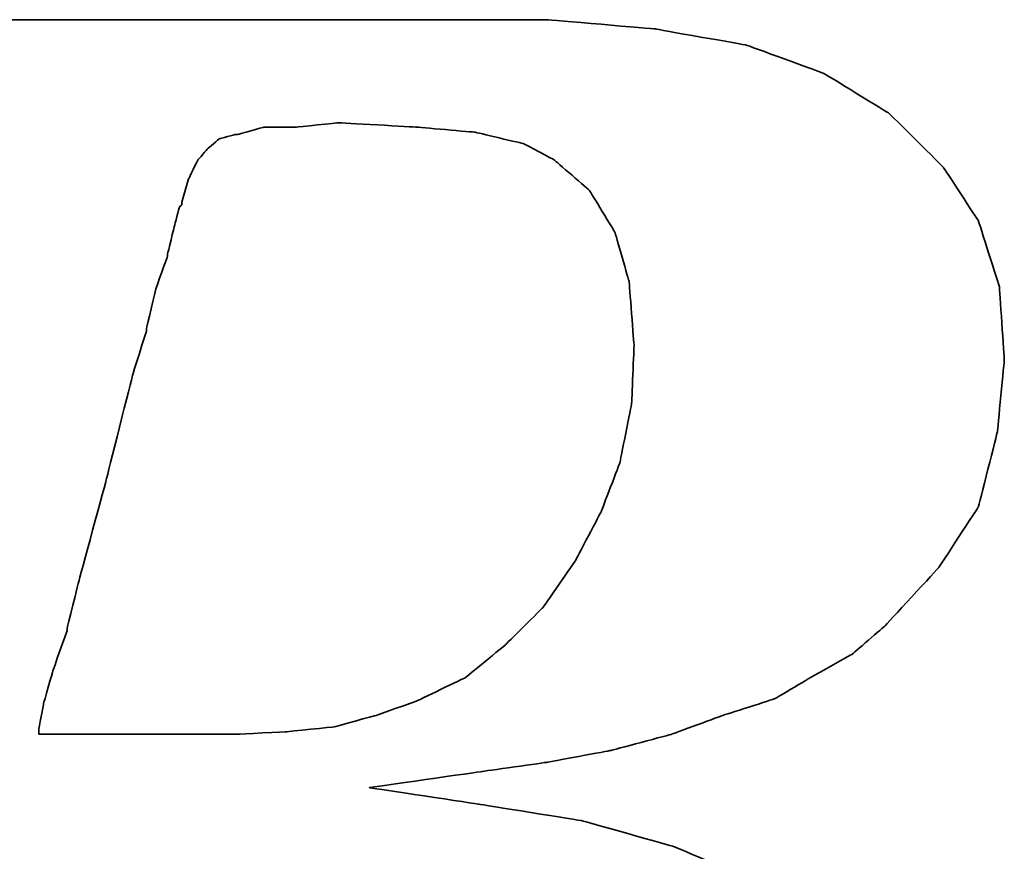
# Model space of a CAD drawing. Header units: millimetres. Extents: x 16 to 1153, y -526 to 762.
# Tile 24 of 42: x 63.571 to 63.866, y 43.483 to 43.732. Entities that reach past the tile are written whole.
import ezdxf

# ---------------------------------------------------------------- set-up
doc = ezdxf.new("R2010")
doc.units = ezdxf.units.MM
doc.layers.add('DIM', color=4, linetype='CONTINUOUS')
doc.layers.add('layer 1', color=7, linetype='CONTINUOUS')

# ---------------------------------------------------------------- blocks, each defined once
blk = doc.blocks.new('TBI MOTION logo(完整正式版)')
at = {"layer": 'layer 1', "color": 22, "lineweight": 35}
for points, knots in [([(-64.65375, -6.86375), (-64.65375, -6.86375), (-64.84375, -7.29625), (-64.84375, -7.29625), (-64.84375, -7.29625), (-64.84375, -7.29625), (-64.86875, -7.34375), (-64.86875, -7.34375), (-64.86875, -7.34375), (-64.86875, -7.34375), (-64.86875, -7.36875), (-64.86875, -7.36875), (-64.86875, -7.36875), (-64.86875, -7.36875), (-65.15375, -7.65375), (-65.15375, -7.65375), (-65.15375, -7.65375), (-65.15375, -7.65375), (-65.17875, -7.65375), (-65.17875, -7.65375), (-65.17875, -7.65375), (-65.17875, -7.65375), (-65.20375, -7.67875), (-65.20375, -7.67875), (-65.20375, -7.67875), (-65.20375, -7.67875), (-65.58875, -7.87125), (-65.58875, -7.87125), (-65.58875, -7.87125), (-65.58875, -7.87125), (-65.63375, -7.87125), (-65.63375, -7.87125), (-65.63375, -7.87125), (-65.63375, -7.87125), (-65.65875, -7.89375), (-65.65875, -7.89375), (-65.65875, -7.89375), (-65.65875, -7.89375), (-66.09375, -7.94375), (-66.09375, -7.94375), (-66.09375, -7.94375), (-66.09375, -7.94375), (-66.11375, -7.94375), (-66.11375, -7.94375), (-66.11375, -7.94375), (-66.11375, -7.94375), (-66.16375, -7.94375), (-66.16375, -7.94375), (-66.16375, -7.94375), (-66.16375, -7.94375), (-66.30875, -7.94375), (-66.30875, -7.94375), (-66.30875, -7.94375), (-66.30875, -7.94375), (-66.69375, -7.94375), (-66.69375, -7.94375), (-66.69375, -7.94375), (-66.69375, -7.94375), (-67.07375, -7.94375), (-67.07375, -7.94375), (-67.07375, -7.94375), (-67.07375, -7.94375), (-67.12375, -7.94375), (-67.12375, -7.94375), (-67.12375, -7.94375), (-67.12375, -7.94375), (-67.12375, -7.96625), (-67.12375, -7.96625), (-67.12375, -7.96625), (-67.12375, -7.96625), (-67.14875, -7.99125), (-67.14875, -7.99125), (-67.14875, -7.99125), (-67.14875, -7.99125), (-67.24375, -8.34875), (-67.24375, -8.34875), (-67.24375, -8.34875), (-67.24375, -8.34875), (-67.31375, -8.68625), (-67.31375, -8.68625), (-67.31375, -8.68625), (-67.31375, -8.68625), (-67.26875, -8.68625), (-67.26875, -8.68625), (-67.26875, -8.68625), (-67.26875, -8.68625), (-67.07375, -8.68625), (-67.07375, -8.68625), (-67.07375, -8.68625), (-67.07375, -8.68625), (-66.54875, -8.68625), (-66.54875, -8.68625), (-66.54875, -8.68625), (-66.54875, -8.68625), (-65.82625, -8.68625), (-65.82625, -8.68625), (-65.82625, -8.68625), (-65.82625, -8.68625), (-65.01375, -8.68625), (-65.01375, -8.68625), (-65.01375, -8.68625), (-65.01375, -8.68625), (-64.05375, -8.68625), (-64.05375, -8.68625), (-64.05375, -8.68625), (-64.05375, -8.68625), (-62.08375, -8.68625), (-62.08375, -8.68625), (-62.08375, -8.68625), (-62.08375, -8.68625), (-60.06875, -8.68625), (-60.06875, -8.68625), (-60.06875, -8.68625), (-60.06875, -8.68625), (-59.10875, -8.68625), (-59.10875, -8.68625), (-59.10875, -8.68625), (-59.10875, -8.68625), (-58.29375, -8.68625), (-58.29375, -8.68625), (-58.29375, -8.68625), (-58.29375, -8.68625), (-57.57375, -8.68625), (-57.57375, -8.68625), (-57.57375, -8.68625), (-57.57375, -8.68625), (-57.04875, -8.68625), (-57.04875, -8.68625), (-57.04875, -8.68625), (-57.04875, -8.68625), (-56.85375, -8.68625), (-56.85375, -8.68625), (-56.85375, -8.68625), (-56.85375, -8.68625), (-56.70875, -8.68625), (-56.70875, -8.68625), (-56.70875, -8.68625), (-56.70875, -8.68625), (-56.61375, -8.68625), (-56.61375, -8.68625), (-56.61375, -8.68625), (-56.61375, -8.68625), (-56.56875, -8.68625), (-56.56875, -8.68625), (-56.56875, -8.68625), (-56.56875, -8.68625), (-55.65375, -8.63875), (-55.65375, -8.63875), (-55.65375, -8.63875), (-55.65375, -8.63875), (-54.76875, -8.51875), (-54.76875, -8.51875), (-54.76875, -8.51875), (-54.76875, -8.51875), (-53.90375, -8.30375), (-53.90375, -8.30375), (-53.90375, -8.30375), (-53.90375, -8.30375), (-53.08875, -8.03875), (-53.08875, -8.03875), (-53.08875, -8.03875), (-53.08875, -8.03875), (-52.34375, -7.65375), (-52.34375, -7.65375), (-52.34375, -7.65375), (-52.34375, -7.65375), (-51.69875, -7.29625), (-51.69875, -7.29625), (-51.69875, -7.29625), (-51.69875, -7.29625), (-51.21875, -6.91125), (-51.21875, -6.91125), (-51.21875, -6.91125), (-51.21875, -6.91125), (-50.83375, -6.50375), (-50.83375, -6.50375), (-50.83375, -6.50375), (-50.83375, -6.50375), (-50.44875, -5.94875), (-50.44875, -5.94875), (-50.44875, -5.94875), (-50.44875, -5.94875), (-50.13875, -5.30375), (-50.13875, -5.30375), (-50.13875, -5.30375), (-50.13875, -5.30375), (-49.99375, -4.65375), (-49.99375, -4.65375), (-49.99375, -4.65375), (-49.99375, -4.65375), (-49.92375, -3.98375), (-49.92375, -3.98375), (-49.92375, -3.98375), (-49.92375, -3.98375), (-49.99375, -3.19374), (-49.99375, -3.19374), (-49.99375, -3.19374), (-49.99375, -3.19374), (-50.23374, -2.44874), (-50.23374, -2.44874), (-50.23374, -2.44874), (-50.23374, -2.44874), (-50.59375, -1.87374), (-50.59375, -1.87374), (-50.59375, -1.87374), (-50.59375, -1.87374), (-51.09875, -1.31874), (-51.09875, -1.31874), (-51.09875, -1.31874), (-51.09875, -1.31874), (-51.74375, -0.81875), (-51.74375, -0.81875), (-51.74375, -0.81875), (-51.74375, -0.81875), (-52.53875, -0.48125), (-52.53875, -0.48125), (-52.53875, -0.48125), (-52.53875, -0.48125), (-53.47375, -0.21875), (-53.47375, -0.21875), (-53.47375, -0.21875), (-53.47375, -0.21875), (-54.52875, -0.04874), (-54.52875, -0.04874), (-54.52875, -0.04874), (-54.52875, -0.04874), (-55.65375, 0.12125), (-55.65375, 0.12125), (-55.65375, 0.12125), (-55.65375, 0.12125), (-54.50375, 0.28624), (-54.50375, 0.28624), (-54.50375, 0.28624), (-54.50375, 0.28624), (-53.83375, 0.38124), (-53.83375, 0.38124), (-53.83375, 0.38124), (-53.83375, 0.38124), (-53.18375, 0.50125), (-53.18375, 0.50125), (-53.18375, 0.50125), (-53.18375, 0.50125), (-52.55875, 0.66874), (-52.55875, 0.66874), (-52.55875, 0.66874), (-52.55875, 0.66874), (-52.03375, 0.86124), (-52.03375, 0.86124), (-52.03375, 0.86124), (-52.03375, 0.86124), (-51.50374, 1.03124), (-51.50374, 1.03124), (-51.50374, 1.03124), (-51.50374, 1.03124), (-51.09875, 1.27125), (-51.09875, 1.27125), (-51.09875, 1.27125), (-51.09875, 1.27125), (-50.71375, 1.48624), (-50.71375, 1.48624), (-50.71375, 1.48624), (-50.71375, 1.48624), (-50.37625, 1.77625), (-50.37625, 1.77625), (-50.37625, 1.77625), (-50.37625, 1.77625), (-49.82375, 2.37625), (-49.82375, 2.37625), (-49.82375, 2.37625), (-49.82375, 2.37625), (-49.41875, 2.99625), (-49.41875, 2.99625), (-49.41875, 2.99625), (-49.41875, 2.99625), (-49.22375, 3.76625), (-49.22375, 3.76625), (-49.22375, 3.76625), (-49.22375, 3.76625), (-49.15375, 4.50874), (-49.15375, 4.50874), (-49.15375, 4.50874), (-49.15375, 4.50874), (-49.20375, 5.25125), (-49.20375, 5.25125), (-49.20375, 5.25125), (-49.20375, 5.25125), (-49.41875, 5.92625), (-49.41875, 5.92625), (-49.41875, 5.92625), (-49.41875, 5.92625), (-49.77875, 6.47625), (-49.77875, 6.47625), (-49.77875, 6.47625), (-49.77875, 6.47625), (-50.33125, 7.02624), (-50.33125, 7.02624), (-50.33125, 7.02624), (-50.33125, 7.02624), (-51.00125, 7.43625), (-51.00125, 7.43625), (-51.00125, 7.43625), (-51.00125, 7.43625), (-51.79375, 7.72625), (-51.79375, 7.72625), (-51.79375, 7.72625), (-51.79375, 7.72625), (-52.72875, 7.89124), (-52.72875, 7.89124), (-52.72875, 7.89124), (-52.72875, 7.89124), (-53.83375, 7.98625), (-53.83375, 7.98625), (-53.83375, 7.98625), (-53.83375, 7.98625), (-53.92875, 7.98625), (-53.92875, 7.98625), (-53.92875, 7.98625), (-53.92875, 7.98625), (-54.26375, 7.98625), (-54.26375, 7.98625), (-54.26375, 7.98625), (-54.26375, 7.98625), (-54.74375, 7.98625), (-54.74375, 7.98625), (-54.74375, 7.98625), (-54.74375, 7.98625), (-55.36875, 7.98625), (-55.36875, 7.98625), (-55.36875, 7.98625), (-55.36875, 7.98625), (-56.13375, 7.98625), (-56.13375, 7.98625), (-56.13375, 7.98625), (-56.13375, 7.98625), (-56.94875, 7.98625), (-56.94875, 7.98625), (-56.94875, 7.98625), (-56.94875, 7.98625), (-58.77625, 7.98625), (-58.77625, 7.98625), (-58.77625, 7.98625), (-58.77625, 7.98625), (-60.59875, 7.98625), (-60.59875, 7.98625), (-60.59875, 7.98625), (-60.59875, 7.98625), (-61.41375, 7.98625), (-61.41375, 7.98625), (-61.41375, 7.98625), (-61.41375, 7.98625), (-62.17875, 7.98625), (-62.17875, 7.98625), (-62.17875, 7.98625), (-62.17875, 7.98625), (-62.80375, 7.98625), (-62.80375, 7.98625), (-62.80375, 7.98625), (-62.80375, 7.98625), (-63.30625, 7.98625), (-63.30625, 7.98625), (-63.30625, 7.98625), (-63.30625, 7.98625), (-63.57375, 7.98625), (-63.57375, 7.98625), (-63.57375, 7.98625), (-63.57375, 7.98625), (-63.57375, 7.96375), (-63.57375, 7.96375), (-63.57375, 7.96375), (-63.57375, 7.96375), (-63.59875, 7.94125), (-63.59875, 7.94125), (-63.59875, 7.94125), (-63.59875, 7.94125), (-63.69375, 7.55625), (-63.69375, 7.55625), (-63.69375, 7.55625), (-63.69375, 7.55625), (-63.76375, 7.24624), (-63.76375, 7.24624), (-63.76375, 7.24624), (-63.76375, 7.24624), (-63.23875, 7.24624), (-63.23875, 7.24624), (-63.23875, 7.24624), (-63.23875, 7.24624), (-62.75875, 7.24624), (-62.75875, 7.24624), (-62.75875, 7.24624), (-62.75875, 7.24624), (-62.61125, 7.24624), (-62.61125, 7.24624), (-62.61125, 7.24624), (-62.61125, 7.24624), (-62.56625, 7.24624), (-62.56625, 7.24624), (-62.56625, 7.24624), (-62.56625, 7.24624), (-62.22875, 7.24624), (-62.22875, 7.24624), (-62.22875, 7.24624), (-62.22875, 7.24624), (-62.20375, 7.24624), (-62.20375, 7.24624), (-62.20375, 7.24624), (-62.20375, 7.24624), (-62.17875, 7.21875), (-62.17875, 7.21875), (-62.17875, 7.21875), (-62.17875, 7.21875), (-61.96375, 7.17125), (-61.96375, 7.17125), (-61.96375, 7.17125), (-61.96375, 7.17125), (-61.72375, 7.12624), (-61.72375, 7.12624), (-61.72375, 7.12624), (-61.72375, 7.12624), (-61.70375, 7.12624), (-61.70375, 7.12624), (-61.70375, 7.12624), (-61.70375, 7.12624), (-61.55875, 7.07624), (-61.55875, 7.07624), (-61.55875, 7.07624), (-61.55875, 7.07624), (-61.50875, 7.07624), (-61.50875, 7.07624), (-61.50875, 7.07624), (-61.50875, 7.07624), (-61.48375, 7.02624), (-61.48375, 7.02624), (-61.48375, 7.02624), (-61.48375, 7.02624), (-61.31875, 6.83375), (-61.31875, 6.83375), (-61.31875, 6.83375), (-61.31875, 6.83375), (-61.29375, 6.81125), (-61.29375, 6.81125), (-61.29375, 6.81125), (-61.29375, 6.81125), (-61.29375, 6.78625), (-61.29375, 6.78625), (-61.29375, 6.78625), (-61.29375, 6.78625), (-61.19875, 6.50124), (-61.19875, 6.50124), (-61.19875, 6.50124), (-61.19875, 6.50124), (-61.17375, 6.45124), (-61.17375, 6.45124), (-61.17375, 6.45124), (-61.17375, 6.45124), (-61.19875, 6.40625), (-61.19875, 6.40625), (-61.19875, 6.40625), (-61.19875, 6.40625), (-61.26875, 5.99624), (-61.26875, 5.99624), (-61.26875, 5.99624), (-61.26875, 5.99624), (-61.26875, 5.85125), (-61.26875, 5.85125), (-61.26875, 5.85125), (-61.26875, 5.85125), (-61.26875, 5.82625), (-61.26875, 5.82625), (-61.26875, 5.82625), (-61.26875, 5.82625), (-61.29375, 5.80625), (-61.29375, 5.80625), (-61.29375, 5.80625), (-61.29375, 5.80625), (-61.34125, 5.66125), (-61.34125, 5.66125), (-61.34125, 5.66125), (-61.34125, 5.66125), (-61.41375, 5.44625), (-61.41375, 5.44625), (-61.41375, 5.44625), (-61.41375, 5.44625), (-61.48375, 5.15625), (-61.48375, 5.15625), (-61.48375, 5.15625), (-61.48375, 5.15625), (-61.58375, 4.82124), (-61.58375, 4.82124), (-61.58375, 4.82124), (-61.58375, 4.82124), (-61.79875, 4.00375), (-61.79875, 4.00375), (-61.79875, 4.00375), (-61.79875, 4.00375), (-62.05875, 2.99625), (-62.05875, 2.99625), (-62.05875, 2.99625), (-62.05875, 2.99625), (-62.34875, 1.91625), (-62.34875, 1.91625), (-62.34875, 1.91625), (-62.34875, 1.91625), (-62.97375, -0.41124), (-62.97375, -0.41124), (-62.97375, -0.41124), (-62.97375, -0.41124), (-63.59875, -2.75875), (-63.59875, -2.75875), (-63.59875, -2.75875), (-63.59875, -2.75875), (-63.88375, -3.86374), (-63.88375, -3.86374), (-63.88375, -3.86374), (-63.88375, -3.86374), (-64.14875, -4.82374), (-64.14875, -4.82374), (-64.14875, -4.82374), (-64.14875, -4.82374), (-64.36375, -5.64125), (-64.36375, -5.64125), (-64.36375, -5.64125), (-64.36375, -5.64125), (-64.43625, -5.97625), (-64.43625, -5.97625), (-64.43625, -5.97625), (-64.43625, -5.97625), (-64.50875, -6.28625), (-64.50875, -6.28625), (-64.50875, -6.28625), (-64.50875, -6.28625), (-64.50875, -6.30875), (-64.50875, -6.30875), (-64.50875, -6.30875), (-64.50875, -6.30875), (-64.57875, -6.50375), (-64.57875, -6.50375), (-64.57875, -6.50375), (-64.57875, -6.50375), (-64.62875, -6.69625), (-64.62875, -6.69625), (-64.62875, -6.69625), (-64.62875, -6.69625), (-64.62875, -6.76875), (-64.62875, -6.76875), (-64.62875, -6.76875), (-64.62875, -6.76875), (-64.62875, -6.81375), (-64.62875, -6.81375), (-64.62875, -6.81375), (-64.62875, -6.81375), (-64.62875, -6.83875), (-64.62875, -6.83875), (-64.62875, -6.83875), (-64.62875, -6.83875), (-64.65375, -6.86375), (-64.65375, -6.86375)], [0, 0, 0, 0, 0.00719424, 0.00719424, 0.00719424, 0.00719425, 0.01438849, 0.01438849, 0.01438849, 0.0143885, 0.02158273, 0.02158273, 0.02158273, 0.02158274, 0.02877698, 0.02877698, 0.02877698, 0.02877699, 0.03597122, 0.03597122, 0.03597122, 0.03597123, 0.04316547, 0.04316547, 0.04316547, 0.04316548, 0.05035971, 0.05035971, 0.05035971, 0.05035972, 0.05755396, 0.05755396, 0.05755396, 0.05755397, 0.0647482, 0.0647482, 0.0647482, 0.06474821, 0.07194245, 0.07194245, 0.07194245, 0.07194246, 0.07913669, 0.07913669, 0.07913669, 0.0791367, 0.08633094, 0.08633094, 0.08633094, 0.08633095, 0.09352518, 0.09352518, 0.09352518, 0.09352519, 0.10071942, 0.10071942, 0.10071942, 0.10071943, 0.10791367, 0.10791367, 0.10791367, 0.10791368, 0.11510791, 0.11510791, 0.11510791, 0.11510792, 0.12230216, 0.12230216, 0.12230216, 0.12230217, 0.1294964, 0.1294964, 0.1294964, 0.12949641, 0.13669065, 0.13669065, 0.13669065, 0.13669066, 0.14388489, 0.14388489, 0.14388489, 0.1438849, 0.15107914, 0.15107914, 0.15107914, 0.15107915, 0.15827338, 0.15827338, 0.15827338, 0.15827339, 0.16546763, 0.16546763, 0.16546763, 0.16546764, 0.17266187, 0.17266187, 0.17266187, 0.17266188, 0.17985612, 0.17985612, 0.17985612, 0.17985613, 0.18705036, 0.18705036, 0.18705036, 0.18705037, 0.1942446, 0.1942446, 0.1942446, 0.19424461, 0.20143885, 0.20143885, 0.20143885, 0.20143886, 0.20863309, 0.20863309, 0.20863309, 0.2086331, 0.21582734, 0.21582734, 0.21582734, 0.21582735, 0.22302158, 0.22302158, 0.22302158, 0.22302159, 0.23021583, 0.23021583, 0.23021583, 0.23021584, 0.23741007, 0.23741007, 0.23741007, 0.23741008, 0.24460432, 0.24460432, 0.24460432, 0.24460433, 0.25179856, 0.25179856, 0.25179856, 0.25179857, 0.25899281, 0.25899281, 0.25899281, 0.25899282, 0.26618705, 0.26618705, 0.26618705, 0.26618706, 0.27338129, 0.27338129, 0.27338129, 0.2733813, 0.28057554, 0.28057554, 0.28057554, 0.28057555, 0.28776978, 0.28776978, 0.28776978, 0.28776979, 0.29496403, 0.29496403, 0.29496403, 0.29496404, 0.30215827, 0.30215827, 0.30215827, 0.30215828, 0.30935252, 0.30935252, 0.30935252, 0.30935253, 0.31654676, 0.31654676, 0.31654676, 0.31654677, 0.32374101, 0.32374101, 0.32374101, 0.32374102, 0.33093525, 0.33093525, 0.33093525, 0.33093526, 0.3381295, 0.3381295, 0.3381295, 0.33812951, 0.34532374, 0.34532374, 0.34532374, 0.34532375, 0.35251799, 0.35251799, 0.35251799, 0.352518, 0.35971223, 0.35971223, 0.35971223, 0.35971224, 0.36690647, 0.36690647, 0.36690647, 0.36690648, 0.37410072, 0.37410072, 0.37410072, 0.37410073, 0.38129496, 0.38129496, 0.38129496, 0.38129497, 0.38848921, 0.38848921, 0.38848921, 0.38848922, 0.39568345, 0.39568345, 0.39568345, 0.39568346, 0.4028777, 0.4028777, 0.4028777, 0.40287771, 0.41007194, 0.41007194, 0.41007194, 0.41007195, 0.41726619, 0.41726619, 0.41726619, 0.4172662, 0.42446043, 0.42446043, 0.42446043, 0.42446044, 0.43165468, 0.43165468, 0.43165468, 0.43165469, 0.43884892, 0.43884892, 0.43884892, 0.43884893, 0.44604317, 0.44604317, 0.44604317, 0.44604318, 0.45323741, 0.45323741, 0.45323741, 0.45323742, 0.46043165, 0.46043165, 0.46043165, 0.46043166, 0.4676259, 0.4676259, 0.4676259, 0.46762591, 0.47482014, 0.47482014, 0.47482014, 0.47482015, 0.48201439, 0.48201439, 0.48201439, 0.4820144, 0.48920863, 0.48920863, 0.48920863, 0.48920864, 0.49640288, 0.49640288, 0.49640288, 0.49640289, 0.50359712, 0.50359712, 0.50359712, 0.50359713, 0.51079137, 0.51079137, 0.51079137, 0.51079138, 0.51798561, 0.51798561, 0.51798561, 0.51798562, 0.52517986, 0.52517986, 0.52517986, 0.52517987, 0.5323741, 0.5323741, 0.5323741, 0.53237411, 0.53956835, 0.53956835, 0.53956835, 0.53956836, 0.54676259, 0.54676259, 0.54676259, 0.5467626, 0.55395683, 0.55395683, 0.55395683, 0.55395684, 0.56115108, 0.56115108, 0.56115108, 0.56115109, 0.56834532, 0.56834532, 0.56834532, 0.56834533, 0.57553957, 0.57553957, 0.57553957, 0.57553958, 0.58273381, 0.58273381, 0.58273381, 0.58273382, 0.58992806, 0.58992806, 0.58992806, 0.58992807, 0.5971223, 0.5971223, 0.5971223, 0.59712231, 0.60431655, 0.60431655, 0.60431655, 0.60431656, 0.61151079, 0.61151079, 0.61151079, 0.6115108, 0.61870504, 0.61870504, 0.61870504, 0.61870505, 0.62589928, 0.62589928, 0.62589928, 0.62589929, 0.63309353, 0.63309353, 0.63309353, 0.63309354, 0.64028777, 0.64028777, 0.64028777, 0.64028778, 0.64748201, 0.64748201, 0.64748201, 0.64748202, 0.65467626, 0.65467626, 0.65467626, 0.65467627, 0.6618705, 0.6618705, 0.6618705, 0.66187051, 0.66906475, 0.66906475, 0.66906475, 0.66906476, 0.67625899, 0.67625899, 0.67625899, 0.676259, 0.68345324, 0.68345324, 0.68345324, 0.68345325, 0.69064748, 0.69064748, 0.69064748, 0.69064749, 0.69784173, 0.69784173, 0.69784173, 0.69784174, 0.70503597, 0.70503597, 0.70503597, 0.70503598, 0.71223022, 0.71223022, 0.71223022, 0.71223023, 0.71942446, 0.71942446, 0.71942446, 0.71942447, 0.72661871, 0.72661871, 0.72661871, 0.72661872, 0.73381295, 0.73381295, 0.73381295, 0.73381296, 0.74100719, 0.74100719, 0.74100719, 0.7410072, 0.74820144, 0.74820144, 0.74820144, 0.74820145, 0.75539568, 0.75539568, 0.75539568, 0.75539569, 0.76258993, 0.76258993, 0.76258993, 0.76258994, 0.76978417, 0.76978417, 0.76978417, 0.76978418, 0.77697842, 0.77697842, 0.77697842, 0.77697843, 0.78417266, 0.78417266, 0.78417266, 0.78417267, 0.79136691, 0.79136691, 0.79136691, 0.79136692, 0.79856115, 0.79856115, 0.79856115, 0.79856116, 0.8057554, 0.8057554, 0.8057554, 0.80575541, 0.81294964, 0.81294964, 0.81294964, 0.81294965, 0.82014388, 0.82014388, 0.82014388, 0.82014389, 0.82733813, 0.82733813, 0.82733813, 0.82733814, 0.83453237, 0.83453237, 0.83453237, 0.83453238, 0.84172662, 0.84172662, 0.84172662, 0.84172663, 0.84892086, 0.84892086, 0.84892086, 0.84892087, 0.85611511, 0.85611511, 0.85611511, 0.85611512, 0.86330935, 0.86330935, 0.86330935, 0.86330936, 0.8705036, 0.8705036, 0.8705036, 0.87050361, 0.87769784, 0.87769784, 0.87769784, 0.87769785, 0.88489209, 0.88489209, 0.88489209, 0.8848921, 0.89208633, 0.89208633, 0.89208633, 0.89208634, 0.89928058, 0.89928058, 0.89928058, 0.89928059, 0.90647482, 0.90647482, 0.90647482, 0.90647483, 0.91366906, 0.91366906, 0.91366906, 0.91366907, 0.92086331, 0.92086331, 0.92086331, 0.92086332, 0.92805755, 0.92805755, 0.92805755, 0.92805756, 0.9352518, 0.9352518, 0.9352518, 0.93525181, 0.94244604, 0.94244604, 0.94244604, 0.94244605, 0.94964029, 0.94964029, 0.94964029, 0.9496403, 0.95683453, 0.95683453, 0.95683453, 0.95683454, 0.96402878, 0.96402878, 0.96402878, 0.96402879, 0.97122302, 0.97122302, 0.97122302, 0.97122303, 0.97841727, 0.97841727, 0.97841727, 0.97841728, 0.98561151, 0.98561151, 0.98561151, 0.98561152, 0.99280576, 0.99280576, 0.99280576, 0.99280577, 1, 1, 1, 1]), ([(-57.50375, 6.35625), (-57.50375, 6.35625), (-57.57375, 6.11625), (-57.57375, 6.11625), (-57.57375, 6.11625), (-57.57375, 6.11625), (-57.57375, 6.09125), (-57.57375, 6.09125), (-57.57375, 6.09125), (-57.57375, 6.09125), (-57.59875, 6.06625), (-57.59875, 6.06625), (-57.59875, 6.06625), (-57.59875, 6.06625), (-57.64875, 5.87625), (-57.64875, 5.87625), (-57.64875, 5.87625), (-57.64875, 5.87625), (-57.71875, 5.58875), (-57.71875, 5.58875), (-57.71875, 5.58875), (-57.71875, 5.58875), (-57.71875, 5.56625), (-57.71875, 5.56625), (-57.71875, 5.56625), (-57.71875, 5.56625), (-57.83875, 5.23125), (-57.83875, 5.23125), (-57.83875, 5.23125), (-57.83875, 5.23125), (-57.93625, 4.82124), (-57.93625, 4.82124), (-57.93625, 4.82124), (-57.93625, 4.82124), (-57.93625, 4.79624), (-57.93625, 4.79624), (-57.93625, 4.79624), (-57.93625, 4.79624), (-58.07875, 4.34125), (-58.07875, 4.34125), (-58.07875, 4.34125), (-58.07875, 4.34125), (-58.34375, 3.28625), (-58.34375, 3.28625), (-58.34375, 3.28625), (-58.34375, 3.28625), (-58.62875, 2.23124), (-58.62875, 2.23124), (-58.62875, 2.23124), (-58.62875, 2.23124), (-58.74875, 1.75125), (-58.74875, 1.75125), (-58.74875, 1.75125), (-58.74875, 1.75125), (-58.74875, 1.72625), (-58.74875, 1.72625), (-58.74875, 1.72625), (-58.74875, 1.72625), (-58.89375, 1.31625), (-58.89375, 1.31625), (-58.89375, 1.31625), (-58.89375, 1.31625), (-58.98875, 0.98124), (-58.98875, 0.98124), (-58.98875, 0.98124), (-58.98875, 0.98124), (-59.03875, 0.71625), (-59.03875, 0.71625), (-59.03875, 0.71625), (-59.03875, 0.71625), (-59.03875, 0.66874), (-59.03875, 0.66874), (-59.03875, 0.66874), (-59.03875, 0.66874), (-58.91875, 0.66874), (-58.91875, 0.66874), (-58.91875, 0.66874), (-58.91875, 0.66874), (-58.53375, 0.66874), (-58.53375, 0.66874), (-58.53375, 0.66874), (-58.53375, 0.66874), (-58.10375, 0.66874), (-58.10375, 0.66874), (-58.10375, 0.66874), (-58.10375, 0.66874), (-57.66875, 0.66874), (-57.66875, 0.66874), (-57.66875, 0.66874), (-57.66875, 0.66874), (-57.33375, 0.66874), (-57.33375, 0.66874), (-57.33375, 0.66874), (-57.33375, 0.66874), (-57.09375, 0.66874), (-57.09375, 0.66874), (-57.09375, 0.66874), (-57.09375, 0.66874), (-56.99875, 0.66874), (-56.99875, 0.66874), (-56.99875, 0.66874), (-56.99875, 0.66874), (-56.49375, 0.69374), (-56.49375, 0.69374), (-56.49375, 0.69374), (-56.49375, 0.69374), (-56.01375, 0.74374), (-56.01375, 0.74374), (-56.01375, 0.74374), (-56.01375, 0.74374), (-55.58375, 0.86124), (-55.58375, 0.86124), (-55.58375, 0.86124), (-55.58375, 0.86124), (-55.17375, 1.00624), (-55.17375, 1.00624), (-55.17375, 1.00624), (-55.17375, 1.00624), (-54.67375, 1.24625), (-54.67375, 1.24625), (-54.67375, 1.24625), (-54.67375, 1.24625), (-54.26375, 1.58124), (-54.26375, 1.58124), (-54.26375, 1.58124), (-54.26375, 1.58124), (-53.87875, 1.96374), (-53.87875, 1.96374), (-53.87875, 1.96374), (-53.87875, 1.96374), (-53.54375, 2.44625), (-53.54375, 2.44625), (-53.54375, 2.44625), (-53.54375, 2.44625), (-53.27875, 2.95125), (-53.27875, 2.95125), (-53.27875, 2.95125), (-53.27875, 2.95125), (-53.08875, 3.45124), (-53.08875, 3.45124), (-53.08875, 3.45124), (-53.08875, 3.45124), (-52.96875, 4.05124), (-52.96875, 4.05124), (-52.96875, 4.05124), (-52.96875, 4.05124), (-52.94375, 4.65125), (-52.94375, 4.65125), (-52.94375, 4.65125), (-52.94375, 4.65125), (-52.99375, 5.30125), (-52.99375, 5.30125), (-52.99375, 5.30125), (-52.99375, 5.30125), (-53.13875, 5.80625), (-53.13875, 5.80625), (-53.13875, 5.80625), (-53.13875, 5.80625), (-53.39875, 6.23625), (-53.39875, 6.23625), (-53.39875, 6.23625), (-53.39875, 6.23625), (-53.75875, 6.54875), (-53.75875, 6.54875), (-53.75875, 6.54875), (-53.75875, 6.54875), (-54.07375, 6.71625), (-54.07375, 6.71625), (-54.07375, 6.71625), (-54.07375, 6.71625), (-54.57375, 6.83375), (-54.57375, 6.83375), (-54.57375, 6.83375), (-54.57375, 6.83375), (-55.17375, 6.88625), (-55.17375, 6.88625), (-55.17375, 6.88625), (-55.17375, 6.88625), (-55.96875, 6.93125), (-55.96875, 6.93125), (-55.96875, 6.93125), (-55.96875, 6.93125), (-56.39875, 6.88625), (-56.39875, 6.88625), (-56.39875, 6.88625), (-56.39875, 6.88625), (-56.42125, 6.88625), (-56.42125, 6.88625), (-56.42125, 6.88625), (-56.42125, 6.88625), (-56.73375, 6.88625), (-56.73375, 6.88625), (-56.73375, 6.88625), (-56.73375, 6.88625), (-56.99875, 6.81125), (-56.99875, 6.81125), (-56.99875, 6.81125), (-56.99875, 6.81125), (-57.02375, 6.81125), (-57.02375, 6.81125), (-57.02375, 6.81125), (-57.02375, 6.81125), (-57.18875, 6.76625), (-57.18875, 6.76625), (-57.18875, 6.76625), (-57.18875, 6.76625), (-57.30875, 6.66625), (-57.30875, 6.66625), (-57.30875, 6.66625), (-57.30875, 6.66625), (-57.40875, 6.54875), (-57.40875, 6.54875), (-57.40875, 6.54875), (-57.40875, 6.54875), (-57.50375, 6.35625), (-57.50375, 6.35625)], [0, 0, 0, 0, 0.01851852, 0.01851852, 0.01851852, 0.01851853, 0.03703704, 0.03703704, 0.03703704, 0.03703705, 0.05555556, 0.05555556, 0.05555556, 0.05555557, 0.07407407, 0.07407407, 0.07407407, 0.07407408, 0.09259259, 0.09259259, 0.09259259, 0.0925926, 0.11111111, 0.11111111, 0.11111111, 0.11111112, 0.12962963, 0.12962963, 0.12962963, 0.12962964, 0.14814815, 0.14814815, 0.14814815, 0.14814816, 0.16666667, 0.16666667, 0.16666667, 0.16666668, 0.18518519, 0.18518519, 0.18518519, 0.1851852, 0.2037037, 0.2037037, 0.2037037, 0.20370371, 0.22222222, 0.22222222, 0.22222222, 0.22222223, 0.24074074, 0.24074074, 0.24074074, 0.24074075, 0.25925926, 0.25925926, 0.25925926, 0.25925927, 0.27777778, 0.27777778, 0.27777778, 0.27777779, 0.2962963, 0.2962963, 0.2962963, 0.29629631, 0.31481481, 0.31481481, 0.31481481, 0.31481482, 0.33333333, 0.33333333, 0.33333333, 0.33333334, 0.35185185, 0.35185185, 0.35185185, 0.35185186, 0.37037037, 0.37037037, 0.37037037, 0.37037038, 0.38888889, 0.38888889, 0.38888889, 0.3888889, 0.40740741, 0.40740741, 0.40740741, 0.40740742, 0.42592593, 0.42592593, 0.42592593, 0.42592594, 0.44444444, 0.44444444, 0.44444444, 0.44444445, 0.46296296, 0.46296296, 0.46296296, 0.46296297, 0.48148148, 0.48148148, 0.48148148, 0.48148149, 0.5, 0.5, 0.5, 0.50000001, 0.51851852, 0.51851852, 0.51851852, 0.51851853, 0.53703704, 0.53703704, 0.53703704, 0.53703705, 0.55555556, 0.55555556, 0.55555556, 0.55555557, 0.57407407, 0.57407407, 0.57407407, 0.57407408, 0.59259259, 0.59259259, 0.59259259, 0.5925926, 0.61111111, 0.61111111, 0.61111111, 0.61111112, 0.62962963, 0.62962963, 0.62962963, 0.62962964, 0.64814815, 0.64814815, 0.64814815, 0.64814816, 0.66666667, 0.66666667, 0.66666667, 0.66666668, 0.68518519, 0.68518519, 0.68518519, 0.6851852, 0.7037037, 0.7037037, 0.7037037, 0.70370371, 0.72222222, 0.72222222, 0.72222222, 0.72222223, 0.74074074, 0.74074074, 0.74074074, 0.74074075, 0.75925926, 0.75925926, 0.75925926, 0.75925927, 0.77777778, 0.77777778, 0.77777778, 0.77777779, 0.7962963, 0.7962963, 0.7962963, 0.79629631, 0.81481481, 0.81481481, 0.81481481, 0.81481482, 0.83333333, 0.83333333, 0.83333333, 0.83333334, 0.85185185, 0.85185185, 0.85185185, 0.85185186, 0.87037037, 0.87037037, 0.87037037, 0.87037038, 0.88888889, 0.88888889, 0.88888889, 0.8888889, 0.90740741, 0.90740741, 0.90740741, 0.90740742, 0.92592593, 0.92592593, 0.92592593, 0.92592594, 0.94444444, 0.94444444, 0.94444444, 0.94444445, 0.96296296, 0.96296296, 0.96296296, 0.96296297, 0.98148148, 0.98148148, 0.98148148, 0.98148149, 1, 1, 1, 1])]:
    blk.add_open_spline(points, degree=3, knots=knots, dxfattribs=at)

msp = doc.modelspace()

# ---------------------------------------------------------------- block references
at = {"layer": 'DIM', "color": 7, "xscale": 0.0291894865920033, "yscale": 0.0291894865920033, "zscale": 0.0291894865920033}
msp.add_blockref('TBI MOTION logo(完整正式版)', (65.30039, 43.49848), dxfattribs=at)

doc.saveas('drawing.dxf')
